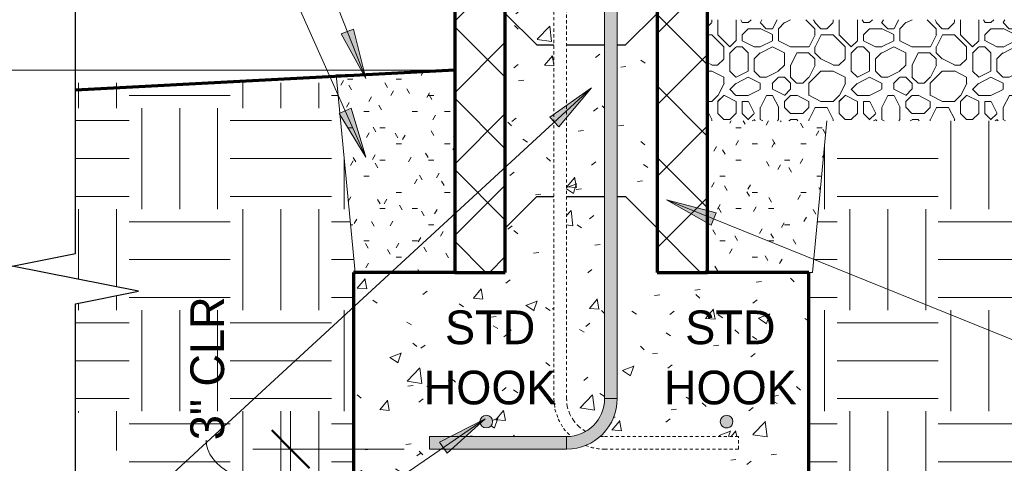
# Model space of a CAD drawing. Header units: inches. Extents: x 179 to 441, y -40 to 170.
# Tile 5 of 9: x 369 to 408, y -15 to 3. Entities that reach past the tile are written whole.
import ezdxf

# ---------------------------------------------------------------- set-up
doc = ezdxf.new("R2010")
doc.units = ezdxf.units.IN
doc.header["$MEASUREMENT"] = 0
doc.linetypes.add('Hidden 1_8_', pattern=[0.1875, 0.125, -0.0625])
doc.layers.add('A-ANNO-DIMS', color=1, linetype='Continuous')
for name, color, linetype, lineweight in [('A-ANNO-DIMS-16', 1, 'Continuous', 9), ('A-ANNO-TEXT', 2, 'Continuous', 9), ('A-DETL', 5, 'Continuous', 9), ('A-DETL-GENF', 3, 'Continuous', 9), ('A-DETL-HLIN', 3, 'Continuous', 70), ('A-DETL-LLIN', 3, 'Continuous', 9), ('A-DETL-MBND', 5, 'Hidden 1_8_', 9), ('A-DETL-MLIN', 3, 'Continuous', 30)]:
    doc.layers.add(name, color=color, linetype=linetype, lineweight=lineweight)
doc.dimstyles.new('Linear_-_3_32__SBT_INCH_INCREM', dxfattribs={"dimscale": 12, "dimtxt": 0.125, "dimasz": 0.18, "dimexe": 0.125, "dimexo": 0.005208, "dimgap": 0.083333, "dimtad": 1, "dimtoh": 1, "dimdec": 0, "dimzin": 1, "dimdsep": 46, "dimlunit": 5, "dimtxsty": 'Standard', "dimtsz": 0.088388, "dimcen": 0.09, "dimdle": 0.125, "dimazin": 0, "dimtfac": 1, "dimtdec": 0, "dimtmove": 0, "dimatfit": 3, "dimfxl": 0, "dimtvp": 1, "dimtolj": 1, "dimtzin": 0, "dimarcsym": 0})
doc.dimstyles.new('Linear_-_3_32__SBT_TO_1_256', dxfattribs={"dimscale": 12, "dimtxt": 0.125, "dimasz": 0.18, "dimexe": 0.125, "dimexo": 0.005208, "dimgap": 0.083333, "dimtad": 1, "dimtoh": 1, "dimdec": 8, "dimzin": 3, "dimdsep": 46, "dimlunit": 4, "dimtxsty": 'Standard', "dimtsz": 0.088388, "dimcen": 0.09, "dimdle": 0.125, "dimazin": 1, "dimtfac": 1, "dimtdec": 8, "dimtmove": 0, "dimatfit": 3, "dimfxl": 0, "dimtvp": 1, "dimtolj": 1, "dimtzin": 0, "dimarcsym": 0})
pattern_1 = [(0, (349.714, 0), (2.56, 0.64), [0.211, -1.709, 0.211, -1.709, -10.24]), (0, (349.714, 0), (2.56, 0.64), [-3.84, 0.211, -3.629, 0.211, -1.709, -4.48]), (0, (349.714, 0), (2.56, 0.64), [-9.6, 0.211, -1.069, 0.211, -2.989]), (120, (350.674, 0.32), (-1.834256, 1.897025), [0.211, -1.709, 0.211, -1.709, -10.24]), (120, (350.674, 0.32), (-1.834256, 1.897025), [-3.84, 0.211, -3.629, 0.211, -1.709, -4.48]), (120, (350.674, 0.32), (-1.834256, 1.897025), [-9.6, 0.211, -1.069, 0.211, -2.989]), (240, (350.994, 1.6), (-0.725744, -2.537025), [0.211, -1.709, 0.211, -1.709, -10.24]), (240, (350.994, 1.6), (-0.725744, -2.537025), [-3.84, 0.211, -3.629, 0.211, -1.709, -4.48]), (240, (350.994, 1.6), (-0.725744, -2.537025), [-9.6, 0.211, -1.069, 0.211, -2.989])]
pattern_2 = [(50, (349.714, 0), (4.5907, -0.40187), [0.48, -5.28]), (355, (349.714, 0), (-0.88784, 4.8137), [0.384, -4.224]), (100.451, (350.097, -0.033), (3.70197, 4.41272), [0.408, -4.487]), (46.184, (349.714, 1.28), (6.83066, -1.05904), [0.72, -7.92]), (96.636, (350.284, 1.192), (5.9817, 6.234), [0.612, -6.731]), (351.184, (349.714, 1.28), (5.9821, 6.2338), [0.576, -6.336]), (21, (350.354, 0.96), (3.8203, -2.5771), [0.48, -5.28]), (326, (350.354, 0.96), (1.5572, 4.6406), [0.384, -4.224]), (71.451, (350.673, 0.745), (5.37715, 2.0647), [0.408, -4.487]), (37.5, (349.714, 0), (0.07797, 2.130786), [0.211, -3.962, 0.211, -4.077, -4.24]), (37.5, (349.714, 0), (0.07797, 2.130786), [-8.461, 0.211, -4.029]), (7.5, (349.714, 0), (1.68391, 2.52439), [0.211, -2.234, 0.211, -3.866, -1.616]), (7.5, (349.714, 0), (1.68391, 2.52439), [-6.522, 0.211, -1.405]), (327.5, (348.287, 0), (3.416527, -0.144297), [0.211, -1.389, 0.211, -4.781, -6.624]), (327.5, (348.287, 0), (3.416527, -0.144297), [-6.592, 0.211, -6.413]), (317.5, (347.647, 0), (3.73246, 0.64071), [0.211, -1.869, 0.211, -3.104, -4.704]), (317.5, (347.647, 0), (3.73246, 0.64071), [-5.395, 0.211, -4.493])]
pattern_3 = [(45, (349.714, 0), (-1.41421, 1.41421), []), (135, (349.714, 0), (-1.41421, -1.41421), [])]

# ---------------------------------------------------------------- blocks, each defined once
blk = doc.blocks.new('Reinf Bar Secti__SHED ROOF3')
at = {"layer": 'A-DETL-GENF'}
h = blk.add_hatch(color=256, dxfattribs=at)
edge = h.paths.add_edge_path(flags=0)
edge.add_arc((0, 0), 0.25, 180, 360)
edge.add_arc((0, 0), 0.25, 0, 180)
for start, end in [(0, 180), (180, 0)]:
    blk.add_arc((0, 0), 0.25, start, end, dxfattribs=at)
blk = doc.blocks.new('Reinf Bar Secti__SHED ROOF4')
at = {"layer": 'A-DETL-GENF'}
h = blk.add_hatch(color=256, dxfattribs=at)
edge = h.paths.add_edge_path(flags=0)
edge.add_arc((0, 0), 0.25, 180, 360)
edge.add_arc((0, 0), 0.25, 360, 540)
for start, end in [(360, 180), (180, 360)]:
    blk.add_arc((0, 0), 0.25, start, end, dxfattribs=at)
blk = doc.blocks.new('Break Line1 - B__SHED ROOF3')
at = {"layer": 'A-DETL-GENF', "lineweight": 30}
for p, q in [((0.5, 2.5), (-0.5, -2.5)), ((1, 0), (0.5, 2.5)), ((-1, 0), (-10.857, 0)), ((-0.5, -2.5), (-1, 0)), ((10.242, 0), (1, 0))]:
    blk.add_line(p, q, dxfattribs=at)
blk = doc.blocks.new('Reinf Bar Eleva__SHED ROOF1')
at = {"layer": 'A-DETL-GENF'}
blk.add_hatch(color=256, dxfattribs=at).paths.add_polyline_path([(43, 0), (0, 0), (0, -0.5), (43, -0.5)], flags=0)
for p, q in [((43, 0), (0, 0)), ((0, 0), (0, -0.5)), ((43, -0.5), (43, 0)), ((0, -0.5), (43, -0.5))]:
    blk.add_line(p, q, dxfattribs=at)
blk = doc.blocks.new('Reinf Bar Eleva__SHED ROOF2')
at = {"layer": 'A-DETL-GENF'}
blk.add_hatch(color=256, dxfattribs=at).paths.add_polyline_path([(5.426, 0), (0, 0), (0, -0.5), (5.426, -0.5)], flags=0)
for p, q in [((5.426, 0), (0, 0)), ((0, 0), (0, -0.5)), ((5.426, -0.5), (5.426, 0)), ((0, -0.5), (5.426, -0.5))]:
    blk.add_line(p, q, dxfattribs=at)
blk = doc.blocks.new('DIMBLOCK4-TYPIC__SHED ROOF0')
at = {"layer": 'A-ANNO-DIMS-16'}
for p, q in [((385.593, -14.999), (385.593, -23.894)), ((385.593, -22.394), (385.593, -14.999)), ((382.593, -18), (382.593, -23.894)), ((382.593, -22.394), (382.593, -18)), ((381.093, -22.394), (387.093, -22.394))]:
    blk.add_line(p, q, dxfattribs=at)
at = {"layer": 'A-ANNO-DIMS-16', "lineweight": 50}
for p, q in [((382.593, -22.394), (383.343, -21.644)), ((385.593, -22.394), (386.343, -21.644)), ((382.593, -22.394), (381.843, -23.144)), ((385.593, -22.394), (384.843, -23.144))]:
    blk.add_line(p, q, dxfattribs=at)
at = {"layer": 'A-ANNO-DIMS-16'}
blk.add_ellipse((386.266, -22.394), major_axis=(0, 2.19), ratio=0.991933, start_param=0, end_param=1.570796, dxfattribs=at)
at = {"layer": 'A-ANNO-DIMS-16', "color": 0, "insert": (386.266, -19.584), "char_height": 1.33411, "width": 7, "attachment_point": 1, "line_spacing_factor": 1.070803}
blk.add_mtext('\\fStylus BT|b0|i0|c0|p34|;3" CLR', dxfattribs=at)
blk = doc.blocks.new('DIMBLOCK5-TYPIC__SHED ROOF0')
at = {"layer": 'A-ANNO-DIMS-16'}
for p, q in [((380.105, -12.499), (380.105, -18.5)), ((384.593, -13.999), (378.605, -13.999)), ((380.105, -13.999), (384.593, -13.999)), ((381.593, -17), (378.605, -17)), ((380.105, -17), (381.593, -17))]:
    blk.add_line(p, q, dxfattribs=at)
at = {"layer": 'A-ANNO-DIMS-16', "lineweight": 50}
for p, q in [((380.105, -13.999), (379.355, -13.249)), ((380.105, -13.999), (380.855, -14.749)), ((380.105, -17), (379.355, -16.25)), ((380.105, -17), (380.855, -17.75))]:
    blk.add_line(p, q, dxfattribs=at)
at = {"layer": 'A-ANNO-DIMS-16'}
blk.add_ellipse((380.105, -13.643), major_axis=(-3.347, 0), ratio=0.554765, start_param=0, end_param=1.570796, dxfattribs=at)
at = {"layer": 'A-ANNO-DIMS-16', "color": 0, "insert": (376.139, -13.643), "char_height": 1.33411, "width": 7, "attachment_point": 1, "rotation": 90, "line_spacing_factor": 1.070803}
blk.add_mtext('\\fStylus BT|b0|i0|c0|p34|;3" CLR', dxfattribs=at)
blk = doc.blocks.new('DIMBLOCK7-TYPIC__SHED ROOF0')
at = {"layer": 'A-ANNO-DIMS-16'}
for p, q in [((356.159, -18.5), (356.159, 2.5)), ((385.593, 1), (354.659, 1)), ((356.159, 1), (385.593, 1)), ((381.593, -17), (354.659, -17)), ((356.159, -17), (381.593, -17))]:
    blk.add_line(p, q, dxfattribs=at)
at = {"layer": 'A-ANNO-DIMS-16', "lineweight": 50}
for p, q in [((356.159, 1), (355.409, 1.75)), ((356.159, 1), (356.909, 0.25)), ((356.159, -17), (355.409, -16.25)), ((356.159, -17), (356.909, -17.75))]:
    blk.add_line(p, q, dxfattribs=at)
at = {"layer": 'A-ANNO-DIMS-16', "color": 0, "insert": (353.349, -11.595), "char_height": 1.33411, "width": 8.62857, "attachment_point": 1, "rotation": 90, "line_spacing_factor": 1.070803}
blk.add_mtext('\\fStylus BT|b0|i0|c0|p34|;18" MIN', dxfattribs=at)

msp = doc.modelspace()

# ---------------------------------------------------------------- hatches: boundary and pattern name
at = {"layer": 'A-ANNO-TEXT'}
for points in [[(382.58677759, 2.62645778), (382.09660954, 2.43396526), (383.07275651, 0.66861356)], [(390.35616354, -0.85651912), (390.7131179, -1.24369049), (392.00506999, 0.30556395)], [(382.50109585, -0.50473018), (382.01987299, -0.71860547), (383.07275651, -2.43929308)], [(396.72971464, -5.1307517), (396.92708783, -4.64252849), (394.9741895, -4.13704098)], [(385.99360133, -13.71684125), (386.29180267, -14.15088507), (387.79114709, -12.80133113)]]:
    msp.add_hatch(color=7, dxfattribs=at).paths.add_polyline_path(points, flags=0)
at = {"layer": 'A-DETL-GENF'}
h = msp.add_hatch(dxfattribs=at)
h.set_pattern_fill('FP2_7', style=0, pattern_type=2)
h.set_pattern_definition(pattern_3)
h.paths.add_polyline_path([(386.5928683, -7.00024803), (388.5928683, -7.00024803), (388.5928683, 4.99975197), (386.5928683, 4.99975197)], flags=0)
h = msp.add_hatch(dxfattribs=at)
h.set_pattern_fill('FP2_6', style=0, pattern_type=2)
h.set_pattern_definition(pattern_2)
h.paths.add_polyline_path([(388.5928683, 4.99975197), (388.5928683, -7.00024803), (390.5121906, -7.00024803), (390.5121906, 4.99975197)], flags=0)
h = msp.add_hatch(dxfattribs=at)
h.set_pattern_fill('FP2_7', style=0, pattern_type=2)
h.set_pattern_definition(pattern_3)
h.paths.add_polyline_path([(396.5928683, -7.00024803), (396.5928683, 4.99975197), (394.5928683, 4.99975197), (394.5928683, -7.00024803)], flags=0)
h = msp.add_hatch(dxfattribs=at)
h.set_pattern_fill('FP2_6', style=0, pattern_type=2)
h.set_pattern_definition(pattern_2)
h.paths.add_polyline_path([(392.51906093, 3.24975197), (391.0121906, 3.24975197), (391.0121906, -7.00024803), (392.51906093, -7.00024803)], flags=0)
h = msp.add_hatch(dxfattribs=at)
h.set_pattern_fill('FP2_6', style=0, pattern_type=2)
h.set_pattern_definition(pattern_2)
h.paths.add_polyline_path([(394.5928683, 3.24975197), (393.01906093, 3.24975197), (393.01906093, -7.00024803), (394.5928683, -7.00024803)], flags=0)
h = msp.add_hatch(dxfattribs=at)
h.set_pattern_fill('FP2_10', style=0, pattern_type=2)
h.set_pattern_definition([(0, (349.714, 0), (4.8, 4.8), [0.48, -0.72, 0.24, -0.72, -2.64]), (0, (349.714, 0), (4.8, 4.8), [-2.16, 0.24, -2.4]), (0, (352.114, 0.48), (4.8, 4.8), [0.24, -4.56]), (0, (350.674, 0.72), (4.8, 4.8), [0.24, -0.48, 0.24, -3.84]), (0, (353.074, 0.96), (4.8, 4.8), [0.48, -4.32]), (0, (353.554, 1.2), (4.8, 4.8), [0.24, -4.56]), (0, (352.114, 1.68), (4.8, 4.8), [0.48, -4.32]), (0, (349.714, 1.92), (4.8, 4.8), [0.24, -0.48, 0.24, -1.2, -2.64]), (0, (349.714, 1.92), (4.8, 4.8), [-2.16, 0.72, -1.92]), (0, (353.074, 2.4), (4.8, 4.8), [0.48, -4.32]), (0, (350.194, 2.64), (4.8, 4.8), [0.48, -0.24, 0.24, -1.92, -1.92]), (0, (350.194, 2.64), (4.8, 4.8), [-2.88, 0.24, -1.68]), (0, (349.954, 2.88), (4.8, 4.8), [0.24, -4.56]), (0, (351.634, 3.12), (4.8, 4.8), [0.24, -0.24, 0.24, -4.08]), (0, (350.914, 3.36), (4.8, 4.8), [0.24, -4.56]), (0, (354.034, 3.6), (4.8, 4.8), [0.24, -4.56]), (0, (351.874, 3.84), (4.8, 4.8), [0.24, -1.92, 0.24, -2.4]), (0, (351.874, 4.08), (4.8, 4.8), [0.48, -4.32]), (0, (352.834, 4.32), (4.8, 4.8), [0.48, -4.32]), (0, (349.954, 4.56), (4.8, 4.8), [0.24, -2.88, 0.48, -1.2]), (90, (349.714, 2.16), (-4.8, 4.8), [0.96, -0.96, 0.48, -2.4]), (90, (349.954, 2.16), (-4.8, 4.8), [0.24, -1.68, 0.48, -2.4]), (90, (350.194, 0.96), (-4.8, 4.8), [0.72, -4.08]), (90, (350.434, 0.96), (-4.8, 4.8), [0.48, -4.32]), (90, (350.674, 0.24), (-4.8, 4.8), [0.24, -2.88, 0.24, -0.24, -1.2]), (90, (350.674, 0.24), (-4.8, 4.8), [-3.6, 0.48, -0.72]), (90, (351.154, 0.24), (-4.8, 4.8), [0.24, -1.68, 0.24, -2.64]), (90, (351.394, 2.16), (-4.8, 4.8), [0.48, -0.72, 0.24, -0.24, -3.12]), (90, (351.394, 2.16), (-4.8, 4.8), [-1.68, 0.48, -2.64]), (90, (351.634, 1.2), (-4.8, 4.8), [0.48, -2.64, 0.24, -1.44]), (90, (351.874, 0.24), (-4.8, 4.8), [0.24, -0.24, 0.48, -3.84]), (90, (352.354, 3.36), (-4.8, 4.8), [0.24, -4.56]), (90, (352.594, 3.36), (-4.8, 4.8), [0.48, -0.48, 0.24, -0.24, -3.36]), (90, (352.594, 3.36), (-4.8, 4.8), [-1.44, 0.48, -2.88]), (90, (352.834, 1.2), (-4.8, 4.8), [0.24, -0.24, 0.24, -0.48, -3.6]), (90, (352.834, 1.2), (-4.8, 4.8), [-1.2, 0.24, -3.36]), (90, (353.554, 2.88), (-4.8, 4.8), [0.96, -3.84]), (90, (353.794, 2.4), (-4.8, 4.8), [0.96, -0.72, 0.48, -2.64]), (90, (354.034, 0.48), (-4.8, 4.8), [0.24, -0.72, 0.48, -3.36]), (90, (354.274, 0.96), (-4.8, 4.8), [0.72, -4.08]), (45, (351.634, 0), (4e-16, 4.79984), [0.339, -6.449]), (45, (354.274, 0.24), (4e-16, 4.79984), [0.339, -5.77, 0.339, -0.339]), (45, (351.154, 0.48), (4e-16, 4.79984), [0.339, -2.715, 0.339, -3.394]), (45, (352.354, 0.48), (4e-16, 4.79984), [0.339, -5.431, 0.339, -0.679]), (45, (352.594, 0.48), (4e-16, 4.79984), [0.679, -2.715, 0.679, -2.715]), (45, (351.394, 0.96), (4e-16, 4.79984), [0.339, -3.055, 0.339, -0.339, -2.715]), (45, (351.394, 0.96), (4e-16, 4.79984), [-4.073, 0.339, -2.376]), (45, (353.794, 1.2), (4e-16, 4.79984), [0.339, -0.339, 0.339, -5.77]), (45, (350.434, 1.44), (4e-16, 4.79984), [0.339, -4.073, 0.339, -2.037]), (45, (354.274, 1.92), (4e-16, 4.79984), [0.339, -0.339, 0.339, -1.358, -4.413]), (45, (354.274, 1.92), (4e-16, 4.79984), [-2.376, 0.339, -4.073]), (45, (351.394, 2.64), (4e-16, 4.79984), [0.339, -6.449]), (45, (350.194, 2.88), (4e-16, 4.79984), [0.679, -6.109]), (45, (349.714, 3.36), (4e-16, 4.79984), [0.339, -0.339, 0.339, -5.77]), (45, (352.354, 4.08), (4e-16, 4.79984), [0.339, -6.449]), (45, (353.794, 4.56), (4e-16, 4.79984), [0.339, -6.449]), (135, (351.874, 0.48), (4e-16, 4.79984), [0.339, -6.449]), (135, (352.114, 0.48), (4e-16, 4.79984), [0.339, -6.449]), (135, (350.674, 0.72), (4e-16, 4.79984), [0.339, -1.358, 0.679, -4.412]), (135, (349.714, 0.72), (4e-16, 4.79984), [0.339, -6.449]), (135, (352.834, 1.44), (4e-16, 4.79984), [0.339, -2.715, 0.339, -3.394]), (135, (353.074, 1.44), (4e-16, 4.79984), [0.339, -2.037, 0.339, -2.036, -2.037]), (135, (353.074, 1.44), (4e-16, 4.79984), [-4.752, 0.339, -1.697]), (135, (350.194, 1.68), (4e-16, 4.79984), [0.339, -6.449]), (135, (354.034, 1.92), (4e-16, 4.79984), [0.679, -1.697, 0.339, -0.339, -3.734]), (135, (354.034, 1.92), (4e-16, 4.79984), [-3.054, 0.339, -3.394]), (135, (350.914, 2.64), (4e-16, 4.79984), [0.339, -6.449]), (135, (352.834, 2.64), (4e-16, 4.79984), [0.679, -6.109]), (135, (353.074, 2.64), (4e-16, 4.79984), [0.339, -6.449]), (135, (351.634, 3.12), (4e-16, 4.79984), [0.339, -6.449]), (135, (350.194, 3.84), (4e-16, 4.79984), [0.339, -6.449]), (135, (354.034, 3.84), (4e-16, 4.79984), [0.339, -6.449]), (26.565, (350.194, 0), (4.799944, -0.00045), [0.537, -10.196]), (26.565, (349.714, 0.48), (4.799944, -0.00045), [0.537, -10.196]), (26.565, (349.714, 0.72), (4.799944, -0.00045), [0.537, -10.196]), (26.565, (350.914, 0.72), (4.799944, -0.00045), [0.537, -10.196]), (26.565, (350.674, 1.68), (4.799944, -0.00045), [0.537, -10.196]), (26.565, (350.674, 1.92), (4.799944, -0.00045), [0.537, -10.196]), (26.565, (351.634, 2.88), (4.799944, -0.00045), [0.537, -10.196]), (26.565, (351.874, 3.12), (4.799944, -0.00045), [0.537, -10.196]), (26.565, (349.954, 3.6), (4.799944, -0.00045), [0.537, -10.196]), (26.565, (351.394, 3.6), (4.799944, -0.00045), [0.537, -10.196]), (63.435, (353.794, 0), (-0.00045, 4.799944), [0.537, -10.196]), (63.435, (352.594, 0.72), (-0.00045, 4.799944), [0.537, -10.196]), (63.435, (351.874, 1.2), (-0.00045, 4.799944), [0.537, -10.196]), (63.435, (352.594, 1.92), (-0.00045, 4.799944), [0.537, -10.196]), (63.435, (352.834, 1.92), (-0.00045, 4.799944), [0.537, -10.196]), (63.435, (351.154, 2.64), (-0.00045, 4.799944), [0.537, -10.196]), (63.435, (350.674, 2.88), (-0.00045, 4.799944), [0.537, -10.196]), (63.435, (352.594, 3.84), (-0.00045, 4.799944), [0.537, -10.196]), (63.435, (350.674, 4.32), (-0.00045, 4.799944), [0.537, -10.196]), (116.565, (349.954, 2.88), (0.00045, 4.799944), [0.537, -10.196]), (116.565, (352.834, 2.88), (0.00045, 4.799944), [0.537, -10.196]), (116.565, (349.714, 3.12), (0.00045, 4.799944), [0.537, -10.196]), (116.565, (353.554, 3.84), (0.00045, 4.799944), [0.537, -10.196]), (116.565, (350.434, 4.08), (0.00045, 4.799944), [0.537, -10.196]), (116.565, (351.394, 4.32), (0.00045, 4.799944), [0.537, -10.196]), (153.435, (351.634, 0), (-4.799944, -0.00045), [0.537, -10.196]), (153.435, (350.674, 0.48), (-4.799944, -0.00045), [0.537, -10.196]), (153.435, (354.034, 0.72), (-4.799944, -0.00045), [0.537, -10.196]), (153.435, (353.554, 1.2), (-4.799944, -0.00045), [0.537, -10.196]), (153.435, (351.634, 1.68), (-4.799944, -0.00045), [0.537, -10.196]), (153.435, (350.434, 1.92), (-4.799944, -0.00045), [0.537, -10.196]), (153.435, (351.874, 1.92), (-4.799944, -0.00045), [0.537, -10.196]), (153.435, (351.154, 2.4), (-4.799944, -0.00045), [0.537, -10.196]), (153.435, (351.154, 3.6), (-4.799944, -0.00045), [0.537, -10.196]), (153.435, (349.714, 4.56), (-4.799944, -0.00045), [0.537, -10.196]), (153.435, (352.594, 4.56), (-4.799944, -0.00045), [0.537, -10.196]), (153.435, (353.074, 4.56), (-4.799944, -0.00045), [0.537, -10.196])])
h.paths.add_polyline_path([(396.5928683, 2.99975197), (396.5928683, -1.00024803), (424.8428683, -1.00024803), (424.8428683, 2.99975197)], flags=0)
h = msp.add_hatch(dxfattribs=at)
h.set_pattern_fill('FP2_9', style=0, pattern_type=2)
h.set_pattern_definition(pattern_1)
h.paths.add_polyline_path([(386.5928683, -7.00024803), (386.5928683, 0.98415331), (381.90838703, 0.82056762), (382.65237949, -7.00024803)], flags=0)
h = msp.add_hatch(dxfattribs=at)
h.set_pattern_fill('FP2_8', style=0, pattern_type=2)
h.set_pattern_definition([(0, (349.714, 0), (4, 4), [4, -4]), (0, (349.714, 1.5), (4, 4), [4, -4]), (0, (349.714, 3), (4, 4), [4, -4]), (90, (350.214, 3.5), (-4, 4), [4, -4]), (90, (351.714, 3.5), (-4, 4), [4, -4]), (90, (353.214, 3.5), (-4, 4), [4, -4])])
h.paths.add_polyline_path([(371.5928683, -12.42910993), (382.64979678, -23.48603842), (400.87381448, -23.48603842), (424.8428683, -12.8143281), (424.8428683, -3.50024803), (422.3428683, -3.00024803), (427.3428683, -2.00024803), (424.8428683, -1.50024803), (424.8428683, -1.00024803), (401.30925683, -1.00024803), (400.73847816, -7.00024803), (400.5928683, -7.00024803), (400.5928683, -17.00024803), (382.5928683, -17.00024803), (382.5928683, -7.00024803), (382.65237949, -7.00024803), (381.93890615, 0.49975197), (371.5928683, 0.49975197), (371.5928683, -7.25024803), (374.0928683, -7.75024803), (371.5928683, -8.25024803)], flags=0)
h = msp.add_hatch(dxfattribs=at)
h.set_pattern_fill('FP2_9', style=0, pattern_type=2)
h.set_pattern_definition(pattern_1)
h.paths.add_polyline_path([(396.5928683, -7.00024803), (400.5928683, -7.00024803), (400.73847816, -7.00024803), (401.30925683, -1.00024803), (396.5928683, -1.00024803)], flags=0)
h = msp.add_hatch(dxfattribs=at)
h.set_pattern_fill('FP2_6', style=0, pattern_type=2)
h.set_pattern_definition(pattern_2)
edge = h.paths.add_edge_path(flags=0)
edge.add_line((382.5928683, -7.00024803), (382.5928683, -17.00024803))
edge.add_line((382.5928683, -17.00024803), (400.5928683, -17.00024803))
edge.add_line((400.5928683, -17.00024803), (400.5928683, -7.00024803))
edge.add_line((400.5928683, -7.00024803), (393.01906093, -7.00024803))
edge.add_line((393.01906093, -7.00024803), (393.01906093, -12.00024803))
edge.add_spline(control_points=[(393.01906093, -12.00024803), (393.01412771, -12.13929493), (392.9783101, -12.41643266), (392.84365382, -12.81208343), (392.63555038, -13.17346233), (392.45190817, -13.38250268), (392.35132237, -13.47734566)], knot_values=[0, 0, 0, 0, 0.4174031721, 0.8321250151, 1.2459572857, 1.6607032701, 1.6607032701, 1.6607032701, 1.6607032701], degree=3, periodic=0)
edge.add_line((392.35132237, -13.47734566), (392.5121906, -13.49852436))
edge.add_line((392.5121906, -13.49852436), (397.8102663, -13.49852436))
edge.add_line((397.8102663, -13.49852436), (397.8102663, -13.99852436))
edge.add_line((397.8102663, -13.99852436), (392.5121906, -13.99852436))
edge.add_spline(control_points=[(392.5121906, -13.99852436), (392.38440515, -13.99223363), (392.13034016, -13.95928599), (391.88547825, -13.8837566), (391.76770641, -13.83641328)], knot_values=[0, 0, 0, 0, 0.3838206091, 0.7646149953, 0.7646149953, 0.7646149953, 0.7646149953], degree=3, periodic=0)
edge.add_spline(control_points=[(391.76770641, -13.83641328), (391.64943818, -13.8843785), (391.40323701, -13.9606075), (391.14759078, -13.99287697), (391.01906093, -13.99852436)], knot_values=[0, 0, 0, 0, 0.382873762, 0.7688353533, 0.7688353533, 0.7688353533, 0.7688353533], degree=3, periodic=0)
edge.add_line((391.01906093, -13.99852436), (385.5928683, -13.99852436))
edge.add_line((385.5928683, -13.99852436), (385.5928683, -13.49852436))
edge.add_line((385.5928683, -13.49852436), (391.01906093, -13.50024803))
edge.add_line((391.01906093, -13.50024803), (391.18376387, -13.47856447))
edge.add_spline(control_points=[(391.18376387, -13.47856447), (391.08259146, -13.38379868), (390.89782746, -13.17468094), (390.6884296, -12.81264578), (390.55299587, -12.41594482), (390.51707515, -12.13797603), (390.5121906, -11.99852436)], knot_values=[0, 0, 0, 0, 0.4158698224, 0.8309005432, 1.2468490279, 1.665460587, 1.665460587, 1.665460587, 1.665460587], degree=3, periodic=0)
edge.add_line((390.5121906, -11.99852436), (390.5121906, -7.00024803))
edge.add_line((390.5121906, -7.00024803), (382.5928683, -7.00024803))
edge = h.paths.add_edge_path(flags=0)
edge.add_arc((387.8428683, -12.90886672), 0.25, 0, 180)
edge.add_arc((387.8428683, -12.90886672), 0.25, 180, 360)
edge = h.paths.add_edge_path(flags=0)
edge.add_arc((397.3428683, -12.90886672), 0.25, 180, 360)
edge.add_arc((397.3428683, -12.90886672), 0.25, 0, 180)
h = msp.add_hatch(dxfattribs=at)
h.set_pattern_fill('FP2_6', style=0, pattern_type=2)
h.set_pattern_definition(pattern_2)
edge = h.paths.add_edge_path(flags=0)
edge.add_line((391.0121906, -7.00024803), (391.0121906, -11.99852436))
edge.add_spline(control_points=[(391.0121906, -11.99852436), (391.01579962, -12.10356565), (391.04287263, -12.31294055), (391.13677519, -12.5870675), (391.26329024, -12.81639126), (391.40572654, -13.00392868), (391.57408182, -13.16839978), (391.70217649, -13.25900922), (391.76906093, -13.29928613)], knot_values=[0, 0, 0, 0, 0.3153098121, 0.6286432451, 0.8634190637, 1.0983431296, 1.3326149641, 1.5668409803, 1.5668409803, 1.5668409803, 1.5668409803], degree=3, periodic=0)
edge.add_spline(control_points=[(391.76906093, -13.29928613), (391.88181575, -13.23353328), (392.04007879, -13.11316266), (392.21220672, -12.91582043), (392.32196118, -12.75247783), (392.40854278, -12.57575639), (392.4933822, -12.32801812), (392.51849469, -12.13077299), (392.51906093, -12.00024803)], knot_values=[0, 0, 0, 0, 0.3915785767, 0.587777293, 0.7839760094, 0.9801747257, 1.176373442, 1.5679520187, 1.5679520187, 1.5679520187, 1.5679520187], degree=3, periodic=0)
edge.add_line((392.51906093, -12.00024803), (392.51906093, -7.00024803))
edge.add_line((392.51906093, -7.00024803), (391.0121906, -7.00024803))
h = msp.add_hatch(color=7, dxfattribs=at)
edge = h.paths.add_edge_path(flags=0)
edge.add_line((393.01906093, -12.00024803), (392.51906093, -12.00024803))
edge.add_arc((391.01906093, -12.00024803), 1.5, 270, 360, ccw=False)
edge.add_line((391.01906093, -13.50024803), (391.01906093, -14.00024803))
edge.add_arc((391.01906093, -12.00024803), 2, 270, 360)

# ---------------------------------------------------------------- linework, layer by layer
at = {"layer": 'A-ANNO-TEXT', "color": 7}
for p, q in [((383.07275651, 0.66861356), (376.79482582, 16.65490184)), ((383.07275651, -2.43929308), (376.79482582, 11.68615184)), ((382.58677759, 2.62645778), (382.09660954, 2.43396526)), ((382.09660954, 2.43396526), (383.07275651, 0.66861356)), ((383.07275651, 0.66861356), (382.58677759, 2.62645778)), ((392.00506999, 0.30556395), (369.10108862, -20.81086268)), ((392.00506999, 0.30556395), (390.35616354, -0.85651912)), ((390.7131179, -1.24369049), (392.00506999, 0.30556395)), ((382.50109585, -0.50473018), (382.01987299, -0.71860547)), ((382.01987299, -0.71860547), (383.07275651, -2.43929308)), ((383.07275651, -2.43929308), (382.50109585, -0.50473018)), ((390.35616354, -0.85651912), (390.7131179, -1.24369049)), ((396.92708783, -4.64252849), (394.9741895, -4.13704098)), ((394.9741895, -4.13704098), (396.72971464, -5.1307517)), ((394.9741895, -4.13704098), (409.01734107, -9.81424268)), ((396.72971464, -5.1307517), (396.92708783, -4.64252849)), ((387.79114709, -12.80133113), (369.10108862, -25.64197118)), ((387.79114709, -12.80133113), (385.99360133, -13.71684125)), ((386.29180267, -14.15088507), (387.79114709, -12.80133113)), ((385.99360133, -13.71684125), (386.29180267, -14.15088507))]:
    msp.add_line(p, q, dxfattribs=at)
at = {"layer": 'A-DETL'}
for p, q in [((386.5928683, 0.98415331), (381.90838703, 0.82056762)), ((381.90838703, 0.82056762), (382.65237949, -7.00024803)), ((400.73847816, -7.00024803), (401.30925683, -1.00024803)), ((400.5928683, -7.00024803), (400.73847816, -7.00024803))]:
    msp.add_line(p, q, dxfattribs=at)
at = {"layer": 'A-DETL-HLIN'}
for p, q in [((386.5928683, 4.99975197), (386.5928683, -7.00024803)), ((386.5928683, 4.99975197), (386.5928683, -7.00024803)), ((388.5928683, -7.00024803), (388.5928683, 4.99975197)), ((388.5928683, -7.00024803), (388.5928683, 4.99975197)), ((394.5928683, 4.99975197), (394.5928683, -7.00024803)), ((394.5928683, 4.99975197), (394.5928683, -7.00024803)), ((396.5928683, -7.00024803), (396.5928683, 4.99975197)), ((396.5928683, -7.00024803), (396.5928683, 4.99975197)), ((386.5928683, 0.99975197), (371.5928683, 0.21363529)), ((382.5928683, -7.00024803), (382.5928683, -17.00024803)), ((386.5928683, -7.00024803), (382.5928683, -7.00024803)), ((386.5928683, -7.00024803), (388.5928683, -7.00024803)), ((386.5928683, -7.00024803), (388.5928683, -7.00024803)), ((394.5928683, -7.00024803), (396.5928683, -7.00024803)), ((394.5928683, -7.00024803), (396.5928683, -7.00024803)), ((400.5928683, -7.00024803), (396.5928683, -7.00024803)), ((400.5928683, -17.00024803), (400.5928683, -7.00024803))]:
    msp.add_line(p, q, dxfattribs=at)
at = {"layer": 'A-DETL-LLIN'}
msp.add_line((391.01906093, -13.99852436), (391.01906093, -14.00024803), dxfattribs=at)
for radius in [1.5, 2]:
    msp.add_arc((391.01906093, -12.00024803), radius, 270, 360, dxfattribs=at)
at = {"layer": 'A-DETL-MBND'}
for p, q in [((390.5121906, 30.99975197), (390.5121906, -11.99852436)), ((391.0121906, -11.99852436), (391.0121906, 30.99975197)), ((397.8102663, -13.49852436), (392.5121906, -13.49852436)), ((397.8102663, -13.99852436), (397.8102663, -13.49852436)), ((392.5121906, -13.99852436), (397.8102663, -13.99852436))]:
    msp.add_line(p, q, dxfattribs=at)
for points in [[(390.5121906, -11.99852436), (390.55608905, -12.41525777), (390.68585733, -12.81369722), (390.89579881, -13.17635185), (391.17633071, -13.48684598)], [(391.76722984, -13.30033422), (391.51130333, -13.11577312), (391.30031345, -12.8825108), (391.14261913, -12.61037013), (391.04515749, -12.31132286), (391.0121906, -11.99852436)]]:
    msp.add_lwpolyline(points, dxfattribs=at)
for centre, radius, start, end in [((392.51050876, -12.06052362), 1.43800173, 263.515635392, 270.067011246), ((392.51168726, -12.0029647), 1.99555972, 247.906943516, 270.014451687)]:
    msp.add_arc(centre, radius, start, end, dxfattribs=at)
at = {"layer": 'A-DETL-MLIN'}
for p, q in [((388.5928683, 3.24975197), (389.8428683, 1.99975197)), ((394.5928683, 3.24975197), (393.3428683, 1.99975197)), ((389.8428683, 1.99975197), (390.5121906, 1.99975197)), ((391.0121906, 1.99975197), (392.51906093, 1.99975197)), ((393.01906093, 1.99975197), (393.3428683, 1.99975197)), ((388.5928683, -5.25024803), (389.8428683, -4.00024803)), ((389.8428683, -4.00024803), (390.5121906, -4.00024803)), ((391.0121906, -4.00024803), (392.51906093, -4.00024803)), ((393.01906093, -4.00024803), (393.3428683, -4.00024803)), ((394.5928683, -5.25024803), (393.3428683, -4.00024803)), ((388.5928683, -5.25024803), (388.5928683, -7.00024803)), ((394.5928683, -5.25024803), (394.5928683, -7.00024803))]:
    msp.add_line(p, q, dxfattribs=at)

# ---------------------------------------------------------------- block references
at = {"layer": 'A-DETL-GENF'}
for name, p, rotation in [('Reinf Bar Eleva__SHED ROOF1', (393.01906093, 30.99975197), 269.9999999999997), ('Break Line1 - B__SHED ROOF3', (371.5928683, -7.25024803), 270.0000000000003), ('Reinf Bar Secti__SHED ROOF4', (397.3428683, -12.90886672), 180), ('Reinf Bar Eleva__SHED ROOF2', (391.01906093, -13.99852436), 180)]:
    msp.add_blockref(name, p, dxfattribs=dict(at, rotation=rotation))
msp.add_blockref('Reinf Bar Secti__SHED ROOF3', (387.8428683, -12.90886672), dxfattribs=at)

# ---------------------------------------------------------------- texts
at = {"layer": 'A-ANNO-TEXT', "color": 7, "char_height": 1.3341121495, "width": 6.426, "attachment_point": 2, "line_spacing_factor": 1.070803}
for insert in [(387.99345312, -8.51071855), (397.49345312, -8.51071855)]:
    msp.add_mtext('\\fStylus BT|b0|i0|c0|p34|;STD\\PHOOK', dxfattribs=dict(at, insert=insert))

# ---------------------------------------------------------------- dimensions: what is measured, and where the dimension line sits
at = {"layer": 'A-ANNO-DIMS', "lineweight": 9}
for base, p1, p2, dimstyle, override, picture, middle in [((356.15913109, 0.99975197), (382.5928683, -17.00024803), (386.5928683, 0.99975197), 'Linear_-_3_32__SBT_INCH_INCREM', {"dimpost": '<>MIN'}, 'DIMBLOCK7-TYPIC__SHED ROOF0', (354.40913109, -8.00024803)), ((380.1053896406, -17.0002480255), (385.5928682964, -13.998524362), (382.5928682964, -17.0002480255), 'Linear_-_3_32__SBT_TO_1_256', {"dimpost": '<>CLR'}, 'DIMBLOCK5-TYPIC__SHED ROOF0', (375.8553896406, -17.371568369))]:
    dim = msp.add_linear_dim(base=base, p1=p1, p2=p2, angle=90, dimstyle=dimstyle, override=override, dxfattribs=at)
    dim.commit()
    dim.dimension.update_dxf_attribs({"geometry": picture, "text_midpoint": middle})
dim = msp.add_linear_dim(base=(385.5928683, -22.3943464), p1=(382.5928683, -17.00024803), p2=(385.5928683, -13.99852436), dimstyle='Linear_-_3_32__SBT_TO_1_256', override={"dimpost": '<>CLR'}, dxfattribs=at)
dim.commit()
dim.dimension.update_dxf_attribs({"geometry": 'DIMBLOCK4-TYPIC__SHED ROOF0', "text_midpoint": (391.96418864, -20.6443464)})

doc.saveas('drawing.dxf')
